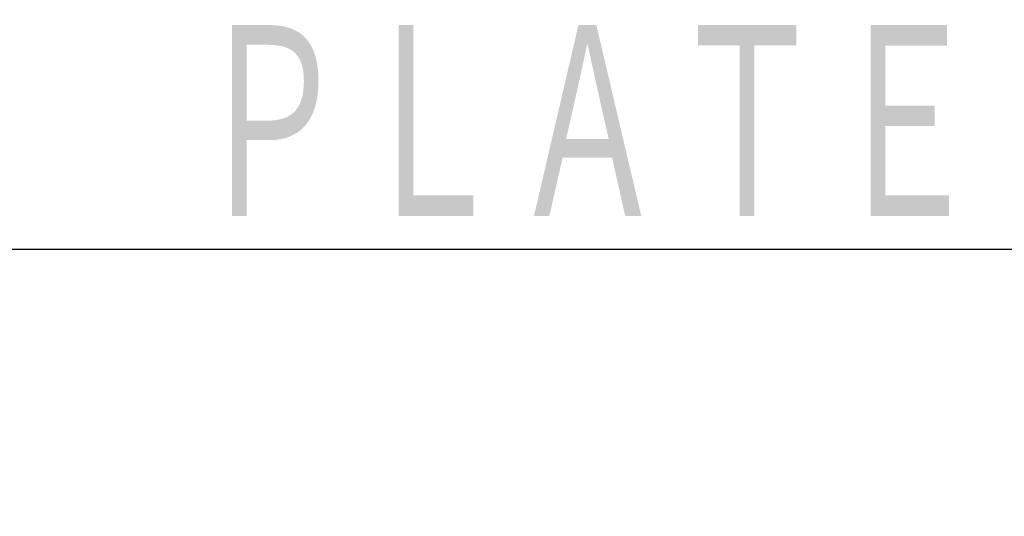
# Model space of a CAD drawing. Header units: millimetres. Extents: x 0 to 1300, y 0 to 891.
# Tile 74 of 124: x 125 to 173, y 709 to 733. Entities that reach past the tile are written whole.
import ezdxf

# ---------------------------------------------------------------- set-up
doc = ezdxf.new("R2010")
doc.units = ezdxf.units.MM
doc.header["$LTSCALE"] = 0.54643
doc.layers.add('NoLayerName_001', color=7, linetype='Continuous')
doc.styles.get("Standard").update_dxf_attribs({"font": 'txt', "bigfont": 'extfont2'})
doc.dimstyles.get("Standard").update_dxf_attribs({"dimtxt": 2.5, "dimasz": 2.5, "dimexe": 1, "dimexo": 1, "dimtad": 1, "dimdec": 3, "dimzin": 0, "dimdsep": 46, "dimtxsty": 'Standard', "dimcen": 2.5, "dimadec": 3, "dimazin": 0, "dimtfac": 0.75, "dimtdec": 3, "dimtmove": 0, "dimatfit": 3, "dimfxl": 1, "dimarcsym": 0})

msp = doc.modelspace()

# ---------------------------------------------------------------- texts
at = {"layer": 'NoLayerName_001', "color": 3, "linetype": 'Continuous', "lineweight": 13, "insert": (171.7868, 722.9456), "char_height": 10.5, "attachment_point": 9, "line_spacing_factor": 0.6}
msp.add_mtext('\\A1;\\W0.6667;ＮＡＭＥ\u3000ＰＬＡＴＥ', dxfattribs=at)

# ---------------------------------------------------------------- leaders
at = {"layer": 'NoLayerName_001', "color": 3, "linetype": 'Continuous', "lineweight": 13, "annotation_type": 0, "has_hookline": 1, "hookline_direction": 1, "text_width": 85.0963}
msp.add_leader([(195.5392, 633.8696), (178.4118, 722.3206), (172.4118, 722.3206)], dimstyle='Standard', override={"dimtxt": 10.5, "dimasz": 6, "dimldrblk": 'OPEN30'}, dxfattribs=at)

doc.saveas('drawing.dxf')
